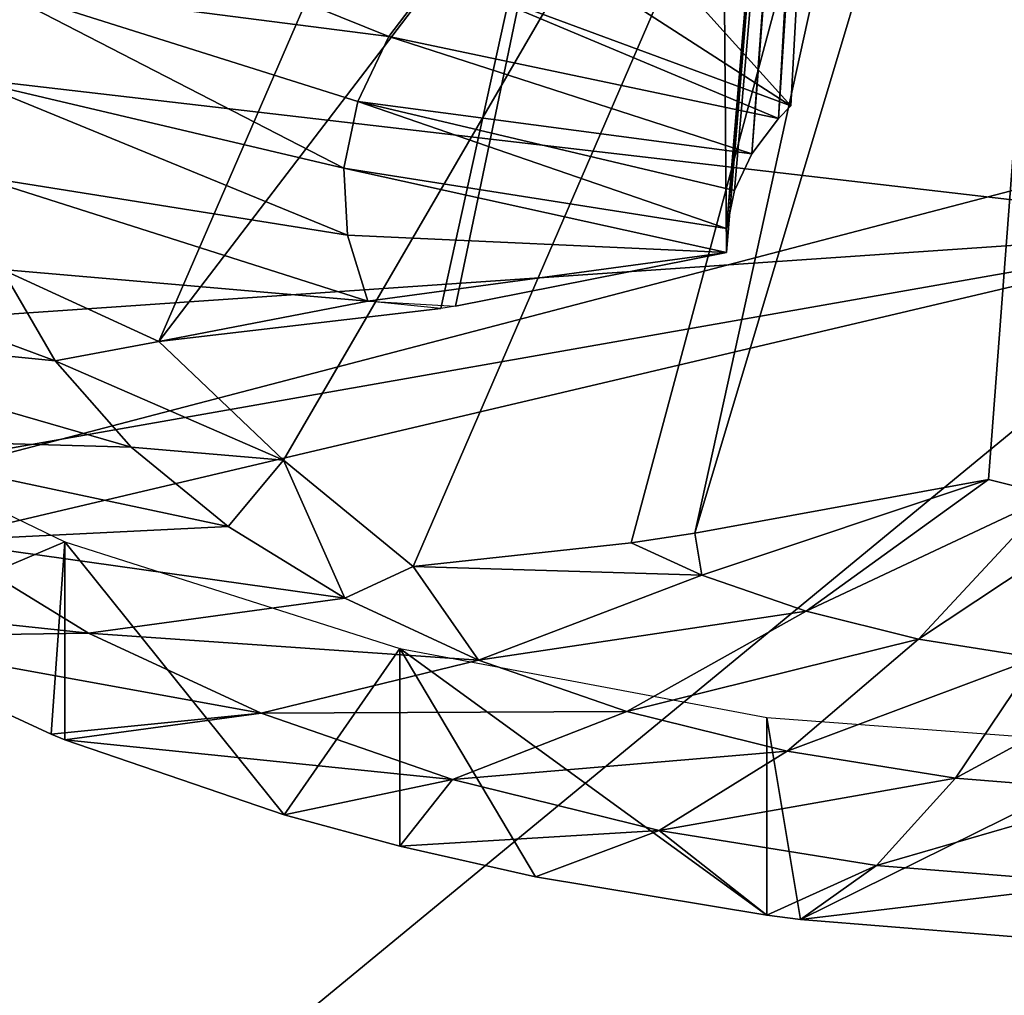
# Model space of a CAD drawing. Extents: x -46 to 46, y 1 to 197.
# Tile 34 of 168: x 37.71 to 39.79, y 50.01 to 52.08. Entities that reach past the tile are written whole.
import ezdxf

# ---------------------------------------------------------------- set-up
doc = ezdxf.new("R2010")
doc.units = 0
doc.header["$LTSCALE"] = 25.4
doc.layers.get('0').update_dxf_attribs({"color": 13, "linetype": 'CONTINUOUS'})

# ---------------------------------------------------------------- blocks, each defined once
blk = doc.blocks.new('BUSH-3401_STL')
at = {"color": 251}
mesh = blk.add_polyface(dxfattribs=at)
corners = [(-7.8563, 39.017, 137.5519), (8.3924, 39.017, 137.5519), (0.268, 38.6194, 136.9382), (-15.7195, 40.1967, 139.3733), (16.2556, 40.1967, 139.3733), (-23.0689, 42.1208, 142.3439), (23.605, 42.1208, 142.3439), (-3.5145, 43.1336, 143.9076), (-29.6682, 44.7273, 146.3681), (0.268, 43.0293, 143.7466), (-7.2581, 43.4454, 144.3889), (-10.9246, 43.9615, 145.1857), (-14.4762, 44.6765, 146.2897), (-17.8765, 45.5833, 147.6897), (-35.3053, 47.9326, 151.3168), (-21.0907, 46.6724, 149.3711), (-24.0856, 47.9327, 151.3169), (-39.799, 51.6336, 157.0307), (-26.8307, 49.3512, 153.507), (-29.2977, 50.9135, 155.9189), (-31.4613, 52.6034, 158.528), (-43.005, 55.7112, 163.3262), (-33.2993, 54.4036, 161.3074), (-34.7928, 56.2957, 164.2286), (-44.8202, 60.0346, 170.001), (-35.9266, 58.2603, 167.2616), (-36.689, 60.2771, 170.3754), (-45.1861, 64.4647, 176.8406), (-37.0722, 62.3255, 173.5379), (-37.0722, 64.3844, 176.7167), (-36.689, 66.4328, 179.8792), (-44.0912, 68.8591, 183.6251), (-35.9266, 68.4496, 182.9929), (-34.7928, 70.4141, 186.0259), (-41.5705, 73.0766, 190.1365), (-33.2993, 72.3062, 188.9471), (-31.4613, 74.1064, 191.7265), (-37.705, 76.9816, 196.1655), (-29.2977, 75.7964, 194.3356), (-26.8307, 77.3586, 196.7475), (-32.6191, 80.4487, 201.5183), (-24.0856, 78.7772, 198.9376), (-21.0907, 80.0374, 200.8834), (-17.8765, 81.1266, 202.5649), (-26.4762, 83.3663, 206.0229), (-14.4762, 82.0333, 203.9648), (-10.9246, 82.7484, 205.0688), (-7.2581, 83.2645, 205.8656), (-3.5145, 83.5763, 206.347), (-19.4737, 85.6408, 209.5344), (0.268, 83.6805, 206.508), (4.0505, 43.1336, 143.9076), (30.2043, 44.7273, 146.3681), (7.7942, 43.4454, 144.3889), (11.4607, 43.9615, 145.1857), (15.0123, 44.6765, 146.2897), (18.4126, 45.5833, 147.6897), (35.8414, 47.9326, 151.3168), (21.6267, 46.6724, 149.3711), (24.6217, 47.9327, 151.3169), (40.3351, 51.6336, 157.0307), (27.3668, 49.3512, 153.507), (29.8337, 50.9135, 155.9189), (31.9973, 52.6034, 158.528), (43.5411, 55.7112, 163.3262), (33.8354, 54.4036, 161.3074), (35.3289, 56.2957, 164.2286), (45.3563, 60.0346, 170.001), (36.4627, 58.2603, 167.2616), (37.2251, 60.2771, 170.3754), (45.7222, 64.4647, 176.8406), (37.6083, 62.3255, 173.5379), (37.6083, 64.3844, 176.7167), (37.2251, 66.4328, 179.8792), (44.6273, 68.8591, 183.6251), (36.4627, 68.4496, 182.9929), (35.3289, 70.4141, 186.0259), (42.1066, 73.0766, 190.1365), (33.8354, 72.3062, 188.9471), (31.9973, 74.1064, 191.7265), (38.2411, 76.9816, 196.1655), (29.8337, 75.7964, 194.3356), (27.3668, 77.3586, 196.7475), (33.1552, 80.4487, 201.5183), (24.6217, 78.7772, 198.9376), (21.6267, 80.0374, 200.8834), (18.4126, 81.1266, 202.5649), (27.0123, 83.3663, 206.0229), (15.0123, 82.0333, 203.9648), (11.4607, 82.7484, 205.0688), (7.7942, 83.2645, 205.8656), (4.0505, 83.5763, 206.347), (20.0098, 85.6408, 209.5344), (-11.8366, 87.199, 211.9401), (12.3727, 87.199, 211.9401), (-3.8105, 87.9908, 213.1626), (4.3466, 87.9908, 213.1626), (0.268, 88.0904, 213.3163)]
mesh.append_faces([[corners[k] for k in face] for face in [(0, 1, 2), (96, 95, 97)]], dxfattribs={"vtx0": -1, "color": 251})
mesh.append_faces([[corners[k] for k in face] for face in [(1, 3, 4), (4, 5, 6), (7, 8, 10), (10, 8, 11), (11, 8, 12), (12, 8, 13), (13, 14, 15), (15, 14, 16), (16, 17, 18), (18, 17, 19), (19, 17, 20), (20, 21, 22), (22, 21, 23), (23, 24, 25), (25, 24, 26), (26, 27, 28), (28, 27, 29), (29, 27, 30), (30, 31, 32), (32, 31, 33), (33, 34, 35), (35, 34, 36), (36, 37, 38), (38, 37, 39), (39, 40, 41), (41, 40, 42), (42, 40, 43), (43, 44, 45), (45, 44, 46), (46, 44, 47), (47, 44, 48), (48, 49, 50), (6, 51, 52), (51, 6, 9), (52, 56, 57), (57, 59, 60), (60, 63, 64), (64, 66, 67), (67, 69, 70), (70, 73, 74), (74, 76, 77), (77, 79, 80), (80, 82, 83), (83, 86, 87), (87, 91, 92), (92, 93, 94), (94, 95, 96)]], dxfattribs={"vtx0": -1, "vtx1": -1, "color": 251})
mesh.append_faces([[corners[k] for k in face] for face in [(6, 5, 7), (92, 50, 49)]], dxfattribs={"vtx0": -1, "vtx1": -1, "vtx2": -1, "color": 251})
mesh.append_faces([[corners[k] for k in face] for face in [(1, 0, 3), (4, 3, 5), (7, 5, 8), (6, 7, 9), (13, 8, 14), (16, 14, 17), (20, 17, 21), (23, 21, 24), (26, 24, 27), (30, 27, 31), (33, 31, 34), (36, 34, 37), (39, 37, 40), (43, 40, 44), (48, 44, 49), (52, 51, 53), (52, 53, 54), (52, 54, 55), (52, 55, 56), (57, 56, 58), (57, 58, 59), (60, 59, 61), (60, 61, 62), (60, 62, 63), (64, 63, 65), (64, 65, 66), (67, 66, 68), (67, 68, 69), (70, 69, 71), (70, 71, 72), (70, 72, 73), (74, 73, 75), (74, 75, 76), (77, 76, 78), (77, 78, 79), (80, 79, 81), (80, 81, 82), (83, 82, 84), (83, 84, 85), (83, 85, 86), (87, 86, 88), (87, 88, 89), (87, 89, 90), (87, 90, 91), (92, 91, 50), (92, 49, 93), (94, 93, 95)]], dxfattribs={"vtx0": -1, "vtx2": -1, "color": 251})
mesh = blk.add_polyface(dxfattribs=at)
corners = [(8.3924, 35.9954, 139.509), (-7.8563, 35.9954, 139.509), (0.268, 35.5979, 138.8953), (16.2556, 37.1752, 141.3304), (-15.7195, 37.1752, 141.3304), (23.605, 39.0992, 144.301), (-23.0689, 39.0992, 144.301), (30.2043, 41.7058, 148.3253), (0.268, 40.4906, 146.4492), (7.3888, 40.8719, 147.0378), (14.236, 42.0011, 148.7811), (35.8414, 44.9111, 153.2738), (20.5464, 43.8347, 151.6121), (26.0774, 46.3024, 155.422), (40.3351, 48.612, 158.9877), (30.6167, 49.3093, 160.0643), (43.5411, 52.6897, 165.2833), (33.9896, 52.7399, 165.3608), (45.3563, 57.013, 171.9581), (36.0667, 56.4622, 171.1077), (36.768, 60.3334, 177.0844), (45.7222, 61.4431, 178.7977), (36.0667, 64.2045, 183.061), (44.6273, 65.8375, 185.5822), (33.9896, 67.9269, 188.8079), (42.1066, 70.055, 192.0936), (30.6167, 71.3574, 194.1044), (38.2411, 73.9601, 198.1226), (26.0774, 74.3643, 198.7467), (33.1552, 77.4271, 203.4754), (20.5464, 76.832, 202.5566), (14.236, 78.6657, 205.3876), (27.0123, 80.3448, 207.98), (7.3888, 79.7948, 207.1309), (0.268, 80.1761, 207.7196), (-29.6682, 41.7058, 148.3253), (-6.8528, 40.8719, 147.0378), (-13.6999, 42.0011, 148.7811), (-35.3053, 44.9111, 153.2738), (-20.0103, 43.8347, 151.6121), (-25.5414, 46.3024, 155.422), (-39.799, 48.612, 158.9877), (-30.0806, 49.3093, 160.0643), (-43.005, 52.6897, 165.2833), (-33.4536, 52.7399, 165.3608), (-44.8202, 57.013, 171.9581), (-35.5306, 56.4622, 171.1077), (-36.232, 60.3334, 177.0844), (-45.1861, 61.4431, 178.7977), (-35.5306, 64.2045, 183.061), (-44.0912, 65.8375, 185.5822), (-33.4536, 67.9269, 188.8079), (-41.5705, 70.055, 192.0936), (-30.0806, 71.3574, 194.1044), (-37.705, 73.9601, 198.1226), (-25.5414, 74.3643, 198.7467), (-32.6191, 77.4271, 203.4754), (-20.0103, 76.832, 202.5566), (-13.6999, 78.6657, 205.3876), (-26.4762, 80.3448, 207.98), (-6.8528, 79.7948, 207.1309), (20.0098, 82.6193, 211.4915), (-19.4737, 82.6193, 211.4915), (12.3727, 84.1775, 213.8972), (-11.8366, 84.1775, 213.8972), (4.3466, 84.9693, 215.1197), (-3.8105, 84.9693, 215.1197), (0.268, 85.0688, 215.2734)]
mesh.append_faces([[corners[k] for k in face] for face in [(0, 1, 2), (66, 65, 67)]], dxfattribs={"vtx0": -1, "color": 251})
mesh.append_faces([[corners[k] for k in face] for face in [(1, 3, 4), (4, 5, 6), (8, 7, 9), (9, 7, 10), (10, 11, 12), (12, 11, 13), (13, 14, 15), (15, 16, 17), (17, 18, 19), (19, 18, 20), (20, 21, 22), (22, 23, 24), (24, 25, 26), (26, 27, 28), (28, 29, 30), (30, 29, 31), (31, 32, 33), (33, 32, 34), (35, 37, 38), (38, 40, 41), (41, 42, 43), (43, 44, 45), (45, 47, 48), (48, 49, 50), (50, 51, 52), (52, 53, 54), (54, 55, 56), (56, 58, 59), (59, 61, 62), (62, 63, 64), (64, 65, 66)]], dxfattribs={"vtx0": -1, "vtx1": -1, "color": 251})
mesh.append_faces([[corners[k] for k in face] for face in [(6, 7, 8), (59, 34, 32)]], dxfattribs={"vtx0": -1, "vtx1": -1, "vtx2": -1, "color": 251})
mesh.append_faces([[corners[k] for k in face] for face in [(1, 0, 3), (4, 3, 5), (6, 5, 7), (10, 7, 11), (13, 11, 14), (15, 14, 16), (17, 16, 18), (20, 18, 21), (22, 21, 23), (24, 23, 25), (26, 25, 27), (28, 27, 29), (31, 29, 32), (8, 35, 6), (35, 8, 36), (35, 36, 37), (38, 37, 39), (38, 39, 40), (41, 40, 42), (43, 42, 44), (45, 44, 46), (45, 46, 47), (48, 47, 49), (50, 49, 51), (52, 51, 53), (54, 53, 55), (56, 55, 57), (56, 57, 58), (59, 58, 60), (59, 60, 34), (59, 32, 61), (62, 61, 63), (64, 63, 65)]], dxfattribs={"vtx0": -1, "vtx2": -1, "color": 251})
at = {"color": 8}
mesh = blk.add_polyface(dxfattribs=at)
corners = [(39.4747, 54.3271, 181.3416), (38.9702, 52.3065, 183.6295), (39.3423, 51.8935, 183.1747), (38.6031, 52.7607, 184.0476), (39.3298, 54.4554, 181.5396)]
mesh.append_faces([[corners[k] for k in face] for face in [(0, 1, 2), (3, 0, 4)]], dxfattribs={"vtx0": -1, "color": 8})
mesh.append_faces([[corners[k] for k in face] for face in [(1, 0, 3)]], dxfattribs={"vtx0": -1, "vtx1": -1, "color": 8})
mesh = blk.add_polyface(dxfattribs=at)
corners = [(39.4747, 54.3271, 181.3416), (39.3159, 51.8665, 183.1329), (39.4519, 54.2907, 181.2854)]
mesh.append_faces([[corners[k] for k in face] for face in [(0, 1, 2)]], dxfattribs={"color": 8})
mesh = blk.add_polyface(dxfattribs=at)
corners = [(39.4747, 54.3271, 181.3416), (39.3423, 51.8935, 183.1747), (39.3159, 51.8665, 183.1329)]
mesh.append_faces([[corners[k] for k in face] for face in [(0, 1, 2)]], dxfattribs={"color": 8})
mesh = blk.add_polyface(dxfattribs=at)
corners = [(39.4519, 54.2907, 181.2854), (39.2592, 51.7919, 183.0178), (39.4404, 54.2673, 181.2493)]
mesh.append_faces([[corners[k] for k in face] for face in [(0, 1, 2)]], dxfattribs={"color": 8})
mesh = blk.add_polyface(dxfattribs=at)
corners = [(39.4519, 54.2907, 181.2854), (39.3159, 51.8665, 183.1329), (39.2592, 51.7919, 183.0178)]
mesh.append_faces([[corners[k] for k in face] for face in [(0, 1, 2)]], dxfattribs={"color": 8})
mesh = blk.add_polyface(dxfattribs=at)
corners = [(39.4404, 54.2673, 181.2493), (39.2055, 51.6337, 182.7735), (39.4212, 54.2056, 181.154)]
mesh.append_faces([[corners[k] for k in face] for face in [(0, 1, 2)]], dxfattribs={"color": 8})
mesh = blk.add_polyface(dxfattribs=at)
corners = [(39.4404, 54.2673, 181.2493), (39.2222, 51.7138, 182.8972), (39.2055, 51.6337, 182.7735)]
mesh.append_faces([[corners[k] for k in face] for face in [(0, 1, 2)]], dxfattribs={"color": 8})
mesh = blk.add_polyface(dxfattribs=at)
corners = [(39.4404, 54.2673, 181.2493), (39.2592, 51.7919, 183.0178), (39.2222, 51.7138, 182.8972)]
mesh.append_faces([[corners[k] for k in face] for face in [(0, 1, 2)]], dxfattribs={"color": 8})
mesh = blk.add_polyface(dxfattribs=at)
corners = [(39.1852, 54.1269, 181.0324), (38.5994, 51.4639, 182.3287), (38.0015, 51.3935, 181.937), (38.6307, 51.4689, 182.3484), (39.2056, 51.5828, 182.6951), (39.4212, 54.2056, 181.154)]
mesh.append_faces([[corners[k] for k in face] for face in [(0, 1, 2), (4, 0, 5)]], dxfattribs={"vtx0": -1, "color": 8})
mesh.append_faces([[corners[k] for k in face] for face in [(1, 0, 3), (3, 0, 4)]], dxfattribs={"vtx0": -1, "vtx1": -1, "color": 8})
mesh = blk.add_polyface(dxfattribs=at)
corners = [(39.4212, 54.2056, 181.154), (39.2055, 51.6337, 182.7735), (39.2056, 51.5828, 182.6951)]
mesh.append_faces([[corners[k] for k in face] for face in [(0, 1, 2)]], dxfattribs={"color": 8})
mesh = blk.add_polyface(dxfattribs=at)
corners = [(39.7241, 53.6497, 180.2956), (38.2654, 51.1422, 181.5728), (38.5404, 50.9164, 181.2002), (38.0015, 51.3935, 181.937), (39.1852, 54.1269, 181.0324)]
mesh.append_faces([[corners[k] for k in face] for face in [(0, 1, 2), (3, 0, 4)]], dxfattribs={"vtx0": -1, "color": 8})
mesh.append_faces([[corners[k] for k in face] for face in [(1, 0, 3)]], dxfattribs={"vtx0": -1, "vtx1": -1, "color": 8})
mesh = blk.add_polyface(dxfattribs=at)
corners = [(39.0029, 50.9666, 181.5059), (39.7241, 53.6497, 180.2956), (38.5404, 50.9164, 181.2002), (39.1383, 50.9867, 181.5919), (39.9601, 53.7284, 180.4172)]
mesh.append_faces([[corners[k] for k in face] for face in [(0, 1, 2), (1, 3, 4)]], dxfattribs={"vtx0": -1, "color": 8})
mesh.append_faces([[corners[k] for k in face] for face in [(1, 0, 3)]], dxfattribs={"vtx0": -1, "vtx2": -1, "color": 8})
mesh = blk.add_polyface(dxfattribs=at)
corners = [(39.9601, 53.7284, 180.4172), (39.1383, 50.9867, 181.5919), (39.7613, 51.1006, 181.9505)]
mesh.append_faces([[corners[k] for k in face] for face in [(0, 1, 2)]], dxfattribs={"color": 8})
mesh = blk.add_polyface(dxfattribs=at)
corners = [(39.9601, 53.7284, 180.4172), (39.7613, 51.1006, 181.9505), (39.8964, 51.0672, 181.8989)]
mesh.append_faces([[corners[k] for k in face] for face in [(0, 1, 2)]], dxfattribs={"color": 8})
mesh = blk.add_polyface(dxfattribs=at)
corners = [(38.5887, 52.1721, 183.366), (37.7322, 52.3465, 183.2657), (38.4888, 52.0406, 183.163), (37.8746, 52.5339, 183.555)]
mesh.append_faces([[corners[k] for k in face] for face in [(0, 1, 2), (1, 0, 3)]], dxfattribs={"vtx0": -1, "color": 8})
mesh = blk.add_polyface(dxfattribs=at)
corners = [(38.4888, 52.0406, 183.163), (37.6391, 52.1502, 182.9626), (38.4235, 51.9029, 182.9504), (37.7322, 52.3465, 183.2657)]
mesh.append_faces([[corners[k] for k in face] for face in [(0, 1, 2), (1, 0, 3)]], dxfattribs={"vtx0": -1, "color": 8})
mesh = blk.add_polyface(dxfattribs=at)
corners = [(38.9702, 52.3065, 183.6295), (38.7214, 52.2948, 183.5554), (39.3423, 51.8935, 183.1747)]
mesh.append_faces([[corners[k] for k in face] for face in [(0, 1, 2)]], dxfattribs={"color": 8})
mesh = blk.add_polyface(dxfattribs=at)
corners = [(38.7214, 52.2948, 183.5554), (38.5887, 52.1721, 183.366), (39.3423, 51.8935, 183.1747)]
mesh.append_faces([[corners[k] for k in face] for face in [(0, 1, 2)]], dxfattribs={"color": 8})
mesh = blk.add_polyface(dxfattribs=at)
corners = [(39.3159, 51.8665, 183.1329), (38.4888, 52.0406, 183.163), (39.2592, 51.7919, 183.0178), (38.5887, 52.1721, 183.366)]
mesh.append_faces([[corners[k] for k in face] for face in [(0, 1, 2), (1, 0, 3)]], dxfattribs={"vtx0": -1, "color": 8})
mesh = blk.add_polyface(dxfattribs=at)
corners = [(38.5887, 52.1721, 183.366), (39.3159, 51.8665, 183.1329), (39.3423, 51.8935, 183.1747)]
mesh.append_faces([[corners[k] for k in face] for face in [(0, 1, 2)]], dxfattribs={"color": 8})
mesh = blk.add_polyface(dxfattribs=at)
corners = [(38.394, 51.7615, 182.7321), (37.6391, 52.1502, 182.9626), (37.5972, 51.9487, 182.6515), (38.4235, 51.9029, 182.9504)]
mesh.append_faces([[corners[k] for k in face] for face in [(0, 1, 2), (1, 0, 3)]], dxfattribs={"vtx0": -1, "color": 8})
mesh = blk.add_polyface(dxfattribs=at)
corners = [(39.2592, 51.7919, 183.0178), (38.4235, 51.9029, 182.9504), (39.2222, 51.7138, 182.8972), (38.4888, 52.0406, 183.163)]
mesh.append_faces([[corners[k] for k in face] for face in [(0, 1, 2), (1, 0, 3)]], dxfattribs={"vtx0": -1, "color": 8})
mesh = blk.add_polyface(dxfattribs=at)
corners = [(38.4011, 51.6193, 182.5125), (37.5972, 51.9487, 182.6515), (37.6072, 51.7461, 182.3386), (38.394, 51.7615, 182.7321)]
mesh.append_faces([[corners[k] for k in face] for face in [(0, 1, 2), (1, 0, 3)]], dxfattribs={"vtx0": -1, "color": 8})
mesh = blk.add_polyface(dxfattribs=at)
corners = [(39.2055, 51.6337, 182.7735), (38.4235, 51.9029, 182.9504), (38.394, 51.7615, 182.7321), (39.2222, 51.7138, 182.8972)]
mesh.append_faces([[corners[k] for k in face] for face in [(0, 1, 2), (1, 0, 3)]], dxfattribs={"vtx0": -1, "color": 8})
mesh = blk.add_polyface(dxfattribs=at)
corners = [(38.4445, 51.479, 182.2959), (37.6072, 51.7461, 182.3386), (37.6691, 51.5461, 182.0299), (38.4011, 51.6193, 182.5125)]
mesh.append_faces([[corners[k] for k in face] for face in [(0, 1, 2), (1, 0, 3)]], dxfattribs={"vtx0": -1, "color": 8})
mesh = blk.add_polyface(dxfattribs=at)
corners = [(38.394, 51.7615, 182.7321), (38.4011, 51.6193, 182.5125), (39.2056, 51.5828, 182.6951)]
mesh.append_faces([[corners[k] for k in face] for face in [(0, 1, 2)]], dxfattribs={"color": 8})
mesh = blk.add_polyface(dxfattribs=at)
corners = [(39.2055, 51.6337, 182.7735), (38.394, 51.7615, 182.7321), (39.2056, 51.5828, 182.6951)]
mesh.append_faces([[corners[k] for k in face] for face in [(0, 1, 2)]], dxfattribs={"color": 8})
mesh = blk.add_polyface(dxfattribs=at)
corners = [(37.7815, 51.3528, 181.7314), (36.9139, 51.6742, 181.7302), (37.059, 51.4247, 181.345), (37.6691, 51.5461, 182.0299)]
mesh.append_faces([[corners[k] for k in face] for face in [(0, 1, 2), (1, 0, 3)]], dxfattribs={"vtx0": -1, "color": 8})
at = {"color": 251}
mesh = blk.add_polyface(dxfattribs=at)
corners = [(35.8414, 47.9326, 151.3168), (40.3351, 48.612, 158.9877), (35.8414, 44.9111, 153.2738), (40.3351, 51.6336, 157.0307)]
mesh.append_faces([[corners[k] for k in face] for face in [(0, 1, 2), (1, 0, 3)]], dxfattribs={"vtx0": -1, "color": 251})
at = {"color": 8}
mesh = blk.add_polyface(dxfattribs=at)
corners = [(39.2056, 51.5828, 182.6951), (38.4011, 51.6193, 182.5125), (38.4445, 51.479, 182.2959)]
mesh.append_faces([[corners[k] for k in face] for face in [(0, 1, 2)]], dxfattribs={"color": 8})
mesh = blk.add_polyface(dxfattribs=at)
corners = [(39.2056, 51.5828, 182.6951), (38.4445, 51.479, 182.2959), (38.6307, 51.4689, 182.3484)]
mesh.append_faces([[corners[k] for k in face] for face in [(0, 1, 2)]], dxfattribs={"color": 8})
mesh = blk.add_polyface(dxfattribs=at)
corners = [(38.4445, 51.479, 182.2959), (37.6691, 51.5461, 182.0299), (38.0015, 51.3935, 181.937)]
mesh.append_faces([[corners[k] for k in face] for face in [(0, 1, 2)]], dxfattribs={"color": 8})
mesh = blk.add_polyface(dxfattribs=at)
corners = [(37.6691, 51.5461, 182.0299), (37.7815, 51.3528, 181.7314), (38.0015, 51.3935, 181.937)]
mesh.append_faces([[corners[k] for k in face] for face in [(0, 1, 2)]], dxfattribs={"color": 8})
mesh = blk.add_polyface(dxfattribs=at)
corners = [(38.5994, 51.4639, 182.3287), (38.4445, 51.479, 182.2959), (38.0015, 51.3935, 181.937)]
mesh.append_faces([[corners[k] for k in face] for face in [(0, 1, 2)]], dxfattribs={"color": 8})
mesh = blk.add_polyface(dxfattribs=at)
corners = [(37.9424, 51.1698, 181.449), (37.059, 51.4247, 181.345), (37.2666, 51.1886, 180.9805), (37.7815, 51.3528, 181.7314)]
mesh.append_faces([[corners[k] for k in face] for face in [(0, 1, 2), (1, 0, 3)]], dxfattribs={"vtx0": -1, "color": 8})
mesh = blk.add_polyface(dxfattribs=at)
corners = [(38.2654, 51.1422, 181.5728), (37.7815, 51.3528, 181.7314), (37.9424, 51.1698, 181.449), (38.0015, 51.3935, 181.937)]
mesh.append_faces([[corners[k] for k in face] for face in [(0, 1, 2), (1, 0, 3)]], dxfattribs={"vtx0": -1, "color": 8})
mesh = blk.add_polyface(dxfattribs=at)
corners = [(37.1862, 51.2655, 179.558), (37.8021, 50.9685, 179.0993), (37.3266, 50.7673, 179.7084)]
mesh.append_faces([[corners[k] for k in face] for face in [(0, 1, 2)]], dxfattribs={"color": 8})
mesh = blk.add_polyface(dxfattribs=at)
corners = [(38.1485, 51.0009, 181.1881), (37.2666, 51.1886, 180.9805), (37.5326, 50.9705, 180.6438), (37.9424, 51.1698, 181.449)]
mesh.append_faces([[corners[k] for k in face] for face in [(0, 1, 2), (1, 0, 3)]], dxfattribs={"vtx0": -1, "color": 8})
mesh = blk.add_polyface(dxfattribs=at)
corners = [(38.2654, 51.1422, 181.5728), (37.9424, 51.1698, 181.449), (38.1485, 51.0009, 181.1881)]
mesh.append_faces([[corners[k] for k in face] for face in [(0, 1, 2)]], dxfattribs={"color": 8})
mesh = blk.add_polyface(dxfattribs=at)
corners = [(38.2654, 51.1422, 181.5728), (38.1485, 51.0009, 181.1881), (38.3958, 50.8491, 180.9538)]
mesh.append_faces([[corners[k] for k in face] for face in [(0, 1, 2)]], dxfattribs={"color": 8})
mesh = blk.add_polyface(dxfattribs=at)
corners = [(38.2654, 51.1422, 181.5728), (38.3958, 50.8491, 180.9538), (38.5404, 50.9164, 181.2002)]
mesh.append_faces([[corners[k] for k in face] for face in [(0, 1, 2)]], dxfattribs={"color": 8})
mesh = blk.add_polyface(dxfattribs=at)
corners = [(39.7613, 51.1006, 181.9505), (39.1383, 50.9867, 181.5919), (39.1535, 50.8977, 181.3984)]
mesh.append_faces([[corners[k] for k in face] for face in [(0, 1, 2)]], dxfattribs={"color": 8})
mesh = blk.add_polyface(dxfattribs=at)
corners = [(39.7613, 51.1006, 181.9505), (39.1535, 50.8977, 181.3984), (39.3744, 50.8213, 181.2805)]
mesh.append_faces([[corners[k] for k in face] for face in [(0, 1, 2)]], dxfattribs={"color": 8})
mesh = blk.add_polyface(dxfattribs=at)
corners = [(39.8964, 51.0672, 181.8989), (39.3744, 50.8213, 181.2805), (39.6126, 50.7624, 181.1896), (39.7613, 51.1006, 181.9505)]
mesh.append_faces([[corners[k] for k in face] for face in [(0, 1, 2), (1, 0, 3)]], dxfattribs={"vtx0": -1, "color": 8})
mesh = blk.add_polyface(dxfattribs=at)
corners = [(40.0387, 51.0443, 181.8637), (39.6126, 50.7624, 181.1896), (39.8635, 50.7222, 181.1274), (39.8964, 51.0672, 181.8989)]
mesh.append_faces([[corners[k] for k in face] for face in [(0, 1, 2), (1, 0, 3)]], dxfattribs={"vtx0": -1, "color": 8})
mesh = blk.add_polyface(dxfattribs=at)
corners = [(38.3958, 50.8491, 180.9538), (37.5326, 50.9705, 180.6438), (37.8518, 50.7747, 180.3414), (38.1485, 51.0009, 181.1881)]
mesh.append_faces([[corners[k] for k in face] for face in [(0, 1, 2), (1, 0, 3)]], dxfattribs={"vtx0": -1, "color": 8})
mesh = blk.add_polyface(dxfattribs=at)
corners = [(37.5326, 50.9705, 180.6438), (37.1862, 50.8459, 179.8298), (37.8518, 50.7747, 180.3414)]
mesh.append_faces([[corners[k] for k in face] for face in [(0, 1, 2)]], dxfattribs={"color": 8})
mesh = blk.add_polyface(dxfattribs=at)
corners = [(37.8021, 50.9685, 179.0993), (37.7725, 50.5606, 179.3893), (37.3266, 50.7673, 179.7084)]
mesh.append_faces([[corners[k] for k in face] for face in [(0, 1, 2)]], dxfattribs={"color": 8})
mesh = blk.add_polyface(dxfattribs=at)
corners = [(37.8021, 50.5488, 179.3712), (37.7725, 50.5606, 179.3893), (37.8021, 50.9685, 179.0993)]
mesh.append_faces([[corners[k] for k in face] for face in [(0, 1, 2)]], dxfattribs={"color": 8})
mesh = blk.add_polyface(dxfattribs=at)
corners = [(38.267, 50.3897, 179.1254), (37.8021, 50.5488, 179.3712), (37.8021, 50.9685, 179.0993)]
mesh.append_faces([[corners[k] for k in face] for face in [(0, 1, 2)]], dxfattribs={"color": 8})
mesh = blk.add_polyface(dxfattribs=at)
corners = [(38.5128, 50.7425, 178.7504), (38.267, 50.3897, 179.1254), (37.8021, 50.9685, 179.0993)]
mesh.append_faces([[corners[k] for k in face] for face in [(0, 1, 2)]], dxfattribs={"color": 8})
mesh = blk.add_polyface(dxfattribs=at)
corners = [(39.1383, 50.9867, 181.5919), (39.0029, 50.9666, 181.5059), (39.1535, 50.8977, 181.3984)]
mesh.append_faces([[corners[k] for k in face] for face in [(0, 1, 2)]], dxfattribs={"color": 8})
mesh = blk.add_polyface(dxfattribs=at)
corners = [(39.0029, 50.9666, 181.5059), (38.5404, 50.9164, 181.2002), (39.1535, 50.8977, 181.3984)]
mesh.append_faces([[corners[k] for k in face] for face in [(0, 1, 2)]], dxfattribs={"color": 8})
mesh = blk.add_polyface(dxfattribs=at)
corners = [(38.5404, 50.9164, 181.2002), (38.3958, 50.8491, 180.9538), (38.6796, 50.7176, 180.7507)]
mesh.append_faces([[corners[k] for k in face] for face in [(0, 1, 2)]], dxfattribs={"color": 8})
mesh = blk.add_polyface(dxfattribs=at)
corners = [(39.1535, 50.8977, 181.3984), (38.5404, 50.9164, 181.2002), (38.6796, 50.7176, 180.7507)]
mesh.append_faces([[corners[k] for k in face] for face in [(0, 1, 2)]], dxfattribs={"color": 8})
mesh = blk.add_polyface(dxfattribs=at)
corners = [(39.3744, 50.8213, 181.2805), (38.6796, 50.7176, 180.7507), (38.9943, 50.6088, 180.5827), (39.1535, 50.8977, 181.3984)]
mesh.append_faces([[corners[k] for k in face] for face in [(0, 1, 2), (1, 0, 3)]], dxfattribs={"vtx0": -1, "color": 8})
mesh = blk.add_polyface(dxfattribs=at)
corners = [(37.8518, 50.7747, 180.3414), (37.1862, 50.8459, 179.8298), (37.3266, 50.7673, 179.7084)]
mesh.append_faces([[corners[k] for k in face] for face in [(0, 1, 2)]], dxfattribs={"color": 8})
mesh = blk.add_polyface(dxfattribs=at)
corners = [(38.6796, 50.7176, 180.7507), (37.8518, 50.7747, 180.3414), (38.2181, 50.6049, 180.0793), (38.3958, 50.8491, 180.9538)]
mesh.append_faces([[corners[k] for k in face] for face in [(0, 1, 2), (1, 0, 3)]], dxfattribs={"vtx0": -1, "color": 8})
mesh = blk.add_polyface(dxfattribs=at)
corners = [(39.6126, 50.7624, 181.1896), (38.9943, 50.6088, 180.5827), (39.3339, 50.5248, 180.4532), (39.3744, 50.8213, 181.2805)]
mesh.append_faces([[corners[k] for k in face] for face in [(0, 1, 2), (1, 0, 3)]], dxfattribs={"vtx0": -1, "color": 8})
mesh = blk.add_polyface(dxfattribs=at)
corners = [(38.2181, 50.6049, 180.0793), (37.3266, 50.7673, 179.7084), (37.7725, 50.5606, 179.3893), (37.8518, 50.7747, 180.3414)]
mesh.append_faces([[corners[k] for k in face] for face in [(0, 1, 2), (1, 0, 3)]], dxfattribs={"vtx0": -1, "color": 8})
mesh = blk.add_polyface(dxfattribs=at)
corners = [(39.8635, 50.7222, 181.1274), (39.3339, 50.5248, 180.4532), (39.6915, 50.4674, 180.3645), (39.6126, 50.7624, 181.1896)]
mesh.append_faces([[corners[k] for k in face] for face in [(0, 1, 2), (1, 0, 3)]], dxfattribs={"vtx0": -1, "color": 8})
mesh = blk.add_polyface(dxfattribs=at)
corners = [(38.5128, 50.3228, 179.0222), (38.267, 50.3897, 179.1254), (38.5128, 50.7425, 178.7504)]
mesh.append_faces([[corners[k] for k in face] for face in [(0, 1, 2)]], dxfattribs={"color": 8})
mesh = blk.add_polyface(dxfattribs=at)
corners = [(39.2909, 50.1765, 178.7963), (38.5128, 50.7425, 178.7504), (39.2909, 50.5962, 178.5245)]
mesh.append_faces([[corners[k] for k in face] for face in [(0, 1, 2)]], dxfattribs={"color": 8})
mesh = blk.add_polyface(dxfattribs=at)
corners = [(39.2909, 50.1765, 178.7963), (38.8004, 50.2578, 178.9218), (38.5128, 50.7425, 178.7504)]
mesh.append_faces([[corners[k] for k in face] for face in [(0, 1, 2)]], dxfattribs={"color": 8})
mesh = blk.add_polyface(dxfattribs=at)
corners = [(38.8004, 50.2578, 178.9218), (38.5128, 50.3228, 179.0222), (38.5128, 50.7425, 178.7504)]
mesh.append_faces([[corners[k] for k in face] for face in [(0, 1, 2)]], dxfattribs={"color": 8})
mesh = blk.add_polyface(dxfattribs=at)
corners = [(40.1224, 50.7012, 181.0951), (39.6915, 50.4674, 180.3645), (40.0605, 50.4376, 180.3185), (39.8635, 50.7222, 181.1274)]
mesh.append_faces([[corners[k] for k in face] for face in [(0, 1, 2), (1, 0, 3)]], dxfattribs={"vtx0": -1, "color": 8})
mesh = blk.add_polyface(dxfattribs=at)
corners = [(38.9943, 50.6088, 180.5827), (38.2181, 50.6049, 180.0793), (38.6243, 50.4645, 179.8625), (38.6796, 50.7176, 180.7507)]
mesh.append_faces([[corners[k] for k in face] for face in [(0, 1, 2), (1, 0, 3)]], dxfattribs={"vtx0": -1, "color": 8})
mesh = blk.add_polyface(dxfattribs=at)
corners = [(38.2181, 50.6049, 180.0793), (37.7725, 50.5606, 179.3893), (37.8021, 50.5488, 179.3712)]
mesh.append_faces([[corners[k] for k in face] for face in [(0, 1, 2)]], dxfattribs={"color": 8})
mesh = blk.add_polyface(dxfattribs=at)
corners = [(38.2181, 50.6049, 180.0793), (37.8021, 50.5488, 179.3712), (38.6243, 50.4645, 179.8625)]
mesh.append_faces([[corners[k] for k in face] for face in [(0, 1, 2)]], dxfattribs={"color": 8})
mesh = blk.add_polyface(dxfattribs=at)
corners = [(39.3339, 50.5248, 180.4532), (38.6243, 50.4645, 179.8625), (39.0624, 50.3562, 179.6953), (38.9943, 50.6088, 180.5827)]
mesh.append_faces([[corners[k] for k in face] for face in [(0, 1, 2), (1, 0, 3)]], dxfattribs={"vtx0": -1, "color": 8})
mesh = blk.add_polyface(dxfattribs=at)
corners = [(40.1065, 50.5352, 178.4304), (39.3623, 50.1676, 178.7825), (39.2909, 50.5962, 178.5245)]
mesh.append_faces([[corners[k] for k in face] for face in [(0, 1, 2)]], dxfattribs={"color": 8})
mesh = blk.add_polyface(dxfattribs=at)
corners = [(39.3623, 50.1676, 178.7825), (39.2909, 50.1765, 178.7963), (39.2909, 50.5962, 178.5245)]
mesh.append_faces([[corners[k] for k in face] for face in [(0, 1, 2)]], dxfattribs={"color": 8})
mesh = blk.add_polyface(dxfattribs=at)
corners = [(38.6243, 50.4645, 179.8625), (37.8021, 50.5488, 179.3712), (38.267, 50.3897, 179.1254)]
mesh.append_faces([[corners[k] for k in face] for face in [(0, 1, 2)]], dxfattribs={"color": 8})
mesh = blk.add_polyface(dxfattribs=at)
corners = [(40.1065, 50.5352, 178.4304), (39.9419, 50.1208, 178.7102), (39.3623, 50.1676, 178.7825)]
mesh.append_faces([[corners[k] for k in face] for face in [(0, 1, 2)]], dxfattribs={"color": 8})
mesh = blk.add_polyface(dxfattribs=at)
corners = [(39.6915, 50.4674, 180.3645), (39.0624, 50.3562, 179.6953), (39.524, 50.2821, 179.5808), (39.3339, 50.5248, 180.4532)]
mesh.append_faces([[corners[k] for k in face] for face in [(0, 1, 2), (1, 0, 3)]], dxfattribs={"vtx0": -1, "color": 8})
mesh = blk.add_polyface(dxfattribs=at)
corners = [(40.0605, 50.4376, 180.3185), (39.524, 50.2821, 179.5808), (40.0001, 50.2436, 179.5215), (39.6915, 50.4674, 180.3645)]
mesh.append_faces([[corners[k] for k in face] for face in [(0, 1, 2), (1, 0, 3)]], dxfattribs={"vtx0": -1, "color": 8})
mesh = blk.add_polyface(dxfattribs=at)
corners = [(38.6243, 50.4645, 179.8625), (38.267, 50.3897, 179.1254), (38.5128, 50.3228, 179.0222)]
mesh.append_faces([[corners[k] for k in face] for face in [(0, 1, 2)]], dxfattribs={"color": 8})
mesh = blk.add_polyface(dxfattribs=at)
corners = [(38.6243, 50.4645, 179.8625), (38.5128, 50.3228, 179.0222), (39.0624, 50.3562, 179.6953)]
mesh.append_faces([[corners[k] for k in face] for face in [(0, 1, 2)]], dxfattribs={"color": 8})
mesh = blk.add_polyface(dxfattribs=at)
corners = [(39.0624, 50.3562, 179.6953), (38.5128, 50.3228, 179.0222), (38.8004, 50.2578, 178.9218)]
mesh.append_faces([[corners[k] for k in face] for face in [(0, 1, 2)]], dxfattribs={"color": 8})
mesh = blk.add_polyface(dxfattribs=at)
corners = [(39.0624, 50.3562, 179.6953), (38.8004, 50.2578, 178.9218), (39.2909, 50.1765, 178.7963)]
mesh.append_faces([[corners[k] for k in face] for face in [(0, 1, 2)]], dxfattribs={"color": 8})
mesh = blk.add_polyface(dxfattribs=at)
corners = [(39.0624, 50.3562, 179.6953), (39.2909, 50.1765, 178.7963), (39.524, 50.2821, 179.5808)]
mesh.append_faces([[corners[k] for k in face] for face in [(0, 1, 2)]], dxfattribs={"color": 8})
mesh = blk.add_polyface(dxfattribs=at)
corners = [(39.524, 50.2821, 179.5808), (39.2909, 50.1765, 178.7963), (39.3623, 50.1676, 178.7825)]
mesh.append_faces([[corners[k] for k in face] for face in [(0, 1, 2)]], dxfattribs={"color": 8})
mesh = blk.add_polyface(dxfattribs=at)
corners = [(40.0001, 50.2436, 179.5215), (39.3623, 50.1676, 178.7825), (39.9419, 50.1208, 178.7102), (39.524, 50.2821, 179.5808)]
mesh.append_faces([[corners[k] for k in face] for face in [(0, 1, 2), (1, 0, 3)]], dxfattribs={"vtx0": -1, "color": 8})
blk = doc.blocks.new('PMBUSH_POKRYWKA2_STL')
at = {"color": 0}
mesh = blk.add_polyface(dxfattribs=at)
corners = [(57.9057, 0, 1.5674), (46, 0, 1.4), (52.0042, 0, 0.3935), (51.9446, 0, 1.7979), (63.6034, 0, 3.5015), (57.7831, 0, 2.9847), (63.4114, 0, 4.939), (69, 0, 6.1628), (68.7289, 0, 7.6261), (74.003, 0, 9.5057), (73.6408, 0, 10.9979), (78.5269, 0, 13.4731), (78.0595, 0, 14.9944), (82.4943, 0, 17.997), (81.9061, 0, 19.5442), (85.8372, 0, 23), (85.112, 0, 24.5661), (88.4985, 0, 28.3966), (87.6199, 0, 29.9704), (90.4326, 0, 34.0943), (89.385, 0, 35.6608), (91.6065, 0, 39.9958), (90.376, 0, 41.5357), (92, 0, 46), (90.5751, 0, 47.4903), (91.6065, 0, 52.0042), (89.9787, 0, 53.4183), (90.4326, 0, 57.9057), (88.5976, 0, 59.2139), (88.4985, 0, 63.6034), (86.4563, 0, 64.7737), (85.8372, 0, 69), (83.593, 0, 69.9985), (82.4943, 0, 74.003), (80.0589, 0, 74.795), (78.5269, 0, 78.5269), (75.917, 0, 79.0777), (74.003, 0, 82.4943), (71.2412, 0, 82.7701), (69, 0, 85.8372), (66.1151, 0, 85.8063), (60.6299, 0, 88.1322), (63.6034, 0, 88.4985), (54.8837, 0, 89.7063), (57.9057, 0, 90.4326), (48.979, 0, 90.5004), (52.0042, 0, 91.6065), (46, 0, 90.6), (39.9958, 0, 0.3935), (46, 0), (34.0943, 0, 1.5674), (40.0554, 0, 1.7979), (28.3966, 0, 3.5015), (34.2169, 0, 2.9847), (28.5886, 0, 4.939), (23, 0, 6.1628), (23.2711, 0, 7.6261), (17.997, 0, 9.5057), (18.3592, 0, 10.9979), (13.4731, 0, 13.4731), (13.9405, 0, 14.9944), (9.5057, 0, 17.997), (10.0939, 0, 19.5442), (6.1628, 0, 23), (6.888, 0, 24.5661), (3.5015, 0, 28.3966), (4.3801, 0, 29.9704), (1.5674, 0, 34.0943), (2.615, 0, 35.6608), (0.3935, 0, 39.9958), (1.624, 0, 41.5357), (0, 0, 46), (1.4249, 0, 47.4903), (0.3935, 0, 52.0042), (2.0213, 0, 53.4183), (1.5674, 0, 57.9057), (3.4024, 0, 59.2139), (3.5015, 0, 63.6034), (5.5437, 0, 64.7737), (6.1628, 0, 69), (8.407, 0, 69.9985), (9.5057, 0, 74.003), (11.9411, 0, 74.795), (13.4731, 0, 78.5269), (16.083, 0, 79.0777), (17.997, 0, 82.4943), (20.7588, 0, 82.7701), (23, 0, 85.8372), (25.8849, 0, 85.8063), (31.3701, 0, 88.1322), (28.3966, 0, 88.4985), (37.1163, 0, 89.7063), (34.0943, 0, 90.4326), (43.021, 0, 90.5004), (39.9958, 0, 91.6065), (46, 0, 92)]
mesh.append_faces([[corners[k] for k in face] for face in [(2, 48, 49), (94, 46, 95)]], dxfattribs={"vtx0": -1, "color": 0})
mesh.append_faces([[corners[k] for k in face] for face in [(0, 1, 2), (1, 0, 3), (3, 4, 5), (5, 4, 6), (6, 7, 8), (8, 9, 10), (10, 11, 12), (12, 13, 14), (14, 15, 16), (16, 17, 18), (18, 19, 20), (20, 21, 22), (22, 23, 24), (24, 25, 26), (26, 27, 28), (28, 29, 30), (30, 31, 32), (32, 33, 34), (34, 35, 36), (36, 37, 38), (38, 39, 40), (40, 39, 41), (41, 42, 43), (43, 44, 45), (45, 46, 47), (48, 2, 50), (50, 51, 52), (52, 54, 55), (55, 56, 57), (57, 58, 59), (59, 60, 61), (61, 62, 63), (63, 64, 65), (65, 66, 67), (67, 68, 69), (69, 70, 71), (71, 72, 73), (73, 74, 75), (75, 76, 77), (77, 78, 79), (79, 80, 81), (81, 82, 83), (83, 84, 85), (85, 86, 87), (87, 89, 90), (90, 91, 92), (92, 93, 94)]], dxfattribs={"vtx0": -1, "vtx1": -1, "color": 0})
mesh.append_faces([[corners[k] for k in face] for face in [(50, 2, 1), (94, 47, 46)]], dxfattribs={"vtx0": -1, "vtx1": -1, "vtx2": -1, "color": 0})
mesh.append_faces([[corners[k] for k in face] for face in [(3, 0, 4), (6, 4, 7), (8, 7, 9), (10, 9, 11), (12, 11, 13), (14, 13, 15), (16, 15, 17), (18, 17, 19), (20, 19, 21), (22, 21, 23), (24, 23, 25), (26, 25, 27), (28, 27, 29), (30, 29, 31), (32, 31, 33), (34, 33, 35), (36, 35, 37), (38, 37, 39), (41, 39, 42), (43, 42, 44), (45, 44, 46), (50, 1, 51), (52, 51, 53), (52, 53, 54), (55, 54, 56), (57, 56, 58), (59, 58, 60), (61, 60, 62), (63, 62, 64), (65, 64, 66), (67, 66, 68), (69, 68, 70), (71, 70, 72), (73, 72, 74), (75, 74, 76), (77, 76, 78), (79, 78, 80), (81, 80, 82), (83, 82, 84), (85, 84, 86), (87, 86, 88), (87, 88, 89), (90, 89, 91), (92, 91, 93), (94, 93, 47)]], dxfattribs={"vtx0": -1, "vtx2": -1, "color": 0})
blk = doc.blocks.new('GRUPUJ_1')
at = {"color": 0}
blk.add_blockref('BUSH-3401_STL', (45.5568, -27.6526, -0.8958), dxfattribs=at)
at = {"color": 251, "extrusion": (1, 4.33019e-16, -1.48443e-16), "rotation": 57.04152162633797}
blk.add_blockref('PMBUSH_POKRYWKA2_STL', (7.5516, 137.8231), dxfattribs=at)

msp = doc.modelspace()

# ---------------------------------------------------------------- block references
at = {"color": 0}
msp.add_blockref('GRUPUJ_1', (-45.5568, 27.6526, -67.9042), dxfattribs=at)

doc.saveas('drawing.dxf')
